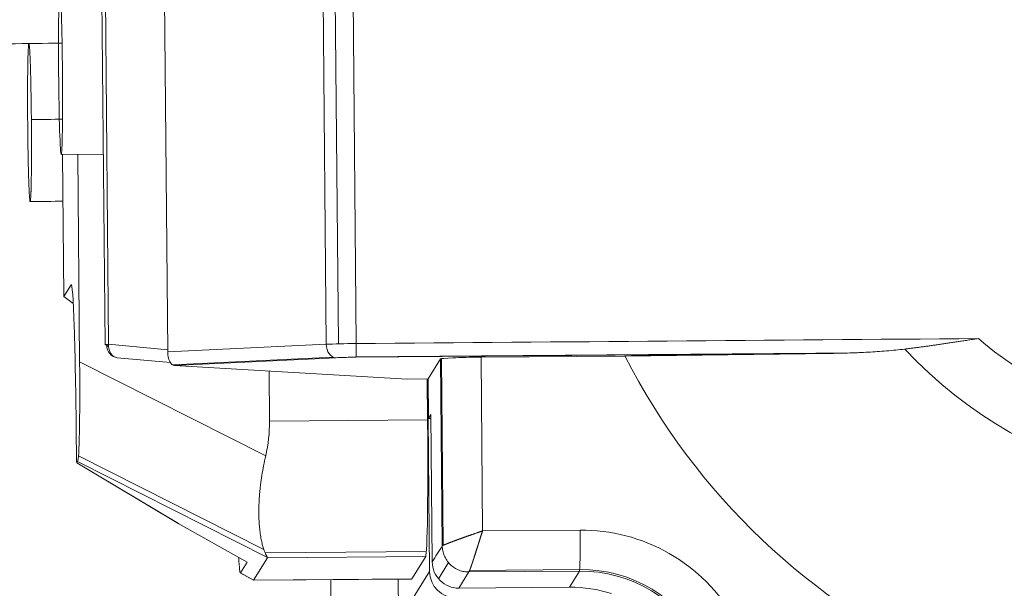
# Model space of a CAD drawing. Header units: millimetres. Extents: x -46 to 5160, y -5105 to -1541.
# Tile 81 of 104: x 4727.35 to 4733.32, y -4976.78 to -4973.33. Entities that reach past the tile are written whole.
import ezdxf

# ---------------------------------------------------------------- set-up
doc = ezdxf.new("R2010")
doc.units = ezdxf.units.MM
doc.header["$LTSCALE"] = 0.3175
doc.layers.add('1轮廓实线层', color=7, linetype='Continuous', lineweight=18)

# ---------------------------------------------------------------- blocks, each defined once
blk = doc.blocks.new('MR10C-1488')
at = {"layer": '1轮廓实线层'}
for p, q in [((7768.7343, -4874.3521), (7768.703, -4870.8346)), ((7768.8078, -4874.3495), (7768.7764, -4870.832)), ((7768.9157, -4874.3477), (7768.8843, -4870.8302)), ((7767.7406, -4870.8814), (7767.7719, -4874.3989)), ((7767.3827, -4870.9636), (7767.4129, -4874.3524)), ((7767.3617, -4871.0108), (7767.3915, -4874.3564)), ((7767.1251, -4873.1997), (7767.3812, -4873.1977)), ((7767.1414, -4874.0618), (7767.1337, -4873.1996)), ((7767.1337, -4873.1996), (7767.1413, -4874.0619)), ((7767.2256, -4873.1989), (7767.2368, -4874.4587)), ((7767.1414, -4874.0618), (7767.1857, -4873.9906)), ((7767.1882, -4873.9924), (7767.1857, -4873.9906)), ((7767.1981, -4874.1036), (7767.1414, -4874.0618)), ((7767.1414, -4874.0619), (7767.1981, -4874.1037)), ((7767.4129, -4874.3524), (7767.7718, -4874.3849)), ((7767.7719, -4874.3989), (7768.7343, -4874.3521)), ((7767.2368, -4874.4587), (7768.3667, -4875.0291)), ((7767.788, -4874.4629), (7767.4652, -4874.4336)), ((7767.8018, -4874.4774), (7768.7773, -4874.43)), ((7767.8131, -4874.4812), (7768.7936, -4874.4335)), ((7768.9145, -4874.4306), (7771.8005, -4874.4074)), ((7771.959, -4874.4031), (7768.915, -4874.4276)), ((7769.3529, -4874.5628), (7769.4287, -4874.4412)), ((7769.4287, -4874.4412), (7769.4388, -4875.5764)), ((7769.4343, -4874.4394), (7769.4444, -4875.5731)), ((7770.5476, -4874.4233), (7769.6741, -4874.4304)), ((7769.6741, -4874.4304), (7769.6835, -4875.4856)), ((7767.8131, -4874.4812), (7769.2249, -4874.5639)), ((7768.3897, -4874.8193), (7768.387, -4874.5148)), ((7769.3529, -4874.5628), (7769.2249, -4874.5639)), ((7769.3494, -4874.8115), (7769.3472, -4874.5628)), ((7769.3614, -4875.7329), (7769.351, -4874.5628)), ((7769.3529, -4874.5628), (7769.355, -4874.8026)), ((7769.3494, -4874.8115), (7768.3897, -4874.8193)), ((7769.355, -4874.8026), (7769.3698, -4874.7789)), ((7769.37, -4874.8025), (7769.355, -4874.8026)), ((7769.3778, -4875.6743), (7769.3698, -4874.7789)), ((7767.2173, -4875.0095), (7767.2165, -4874.9143)), ((7768.355, -4875.5976), (7767.2299, -4875.0295)), ((7767.2194, -4875.0716), (7767.8366, -4875.4409)), ((7767.2243, -4875.0639), (7767.2195, -4875.0716)), ((7767.2195, -4875.0716), (7767.8386, -4875.442)), ((7767.2243, -4875.0639), (7768.3777, -4875.6461)), ((7767.8366, -4875.4409), (7767.8386, -4875.442)), ((7767.8386, -4875.4421), (7767.8386, -4875.442)), ((7767.8386, -4875.442), (7768.2536, -4875.6745)), ((7767.8386, -4875.4421), (7768.2535, -4875.6746)), ((7769.6835, -4875.4856), (7770.2754, -4875.4808)), ((7768.2933, -4875.7848), (7768.3784, -4875.6484)), ((7769.3422, -4875.6111), (7768.3632, -4875.619)), ((7768.3784, -4875.6484), (7769.3381, -4875.6406)), ((7769.253, -4875.7771), (7769.3381, -4875.6406)), ((7768.2536, -4875.6745), (7768.2129, -4875.7398)), ((7769.4765, -4875.6781), (7769.4154, -4875.776)), ((7768.2121, -4875.7402), (7768.2924, -4875.7853)), ((7768.2129, -4875.7398), (7768.2933, -4875.7848)), ((7769.3614, -4875.7329), (7769.1821, -4876.0207)), ((7769.5391, -4875.8329), (7769.6001, -4875.735)), ((7769.6001, -4875.735), (7770.2719, -4875.7296)), ((7769.6043, -4875.7261), (7770.2732, -4875.7207)), ((7770.2109, -4875.8275), (7770.2719, -4875.7296)), ((7768.2924, -4875.7853), (7768.2933, -4875.7848)), ((7768.2926, -4875.7854), (7769.2523, -4875.7777)), ((7769.253, -4875.7771), (7768.2933, -4875.7848)), ((7768.7613, -4875.7816), (7768.769, -4876.6452)), ((7769.1741, -4876.1794), (7769.1705, -4875.7783)), ((7769.2523, -4875.7777), (7769.253, -4875.7771)), ((7770.2109, -4875.8275), (7769.5391, -4875.8329))]:
    blk.add_line(p, q, dxfattribs=at)
for centre, major_axis, ratio, start_param, end_param in [((7774.2164, -4872.555), (3.4965, -2.1792), 0.999045, 4.170363, 9.527621), ((7774.2213, -4872.5471), (2.2888, -1.4265), 0.999045, 4.447884, 9.2501), ((7766.8096, -4872.9481), (-1.12, -0.01), 0.036886, 1.690701, 1.862196), ((7767.1943, -4874.9499), (-0.0077, 0.96), 0.023425, 4.749293, 6.32009), ((7767.4715, -4874.3539), (0.0047, 0.0799), 0.876911, 1.647613, 3.118741), ((7767.4715, -4874.3539), (0.0735, 0.0677), 0.450345, 2.005552, 2.229492), ((7767.4715, -4874.3539), (0.0072, 0.0797), 0.732158, 1.618393, 3.157718), ((7767.8124, -4874.4012), (-0.0026, 0.08), 0.505056, 1.524971, 3.095767), ((7768.9101, -4874.3566), (-0.24, -0.0021), 0.036886, 4.688946, 5.534295), ((7768.7929, -4874.3536), (0.0039, -0.0799), 0.731947, 4.658227, 6.229023), ((7768.9138, -4874.3506), (-0.0006, 0.08), 0.023425, 3.178497, 4.749293), ((7767.2056, -4874.1599), (-0.0175, 0.9049), 0.029697, 3.187222, 4.375365), ((7769.6686, -4874.4393), (0.24, 0.0021), 0.036886, 1.547353, 3.11815), ((7767.6715, -4874.8546), (0.1223, 0.7927), 0.892904, 4.629417, 4.89344), ((7769.331, -4874.8412), (0.0064, -0.8), 0.023425, 0.036904, 1.607701), ((7767.2194, -4874.9784), (0, 0.0932), 0.023699, 1.911025, 2.417199), ((7767.2194, -4874.9784), (0, 0.0932), 0.023699, 2.417199, 3.179556), ((7770.2698, -4875.4897), (0.0019, -0.24), 0.023425, 0.036904, 1.607701), ((7768.2062, -4874.986), (-0.0061, 0.7543), 0.023425, 2.636622, 3.178497), ((7769.5377, -4875.673), (0.1358, -0.0846), 0.999045, 3.707399, 5.278196), ((7769.5214, -4875.7317), (-0.1358, 0.0846), 0.999045, 0.565807, 2.136603), ((7770.2793, -4876.561), (0.7061, -0.4401), 0.999045, 1.034379, 2.136603), ((7770.2849, -4876.5521), (0.7061, -0.4401), 0.999045, 1.030857, 2.141772), ((7770.2183, -4876.6589), (-0.7061, 0.4401), 0.999045, 4.965429, 5.278196)]:
    blk.add_ellipse(centre, major_axis=major_axis, ratio=ratio, start_param=start_param, end_param=end_param, dxfattribs=at)
blk.add_ellipse((7767.1211, -4872.7037), major_axis=(-0.004, 0.496), ratio=0.023425, dxfattribs=at)
for points, knots in [([(7772.6945, -4874.3172), (7773.0353, -4874.6109), (7773.4538, -4874.8004), (7774.3444, -4874.9252), (7774.7988, -4874.8578), (7775.6145, -4874.4804), (7775.9597, -4874.1776), (7776.4403, -4873.4183), (7776.5661, -4872.9767), (7776.5581, -4872.0779), (7776.4244, -4871.6384), (7775.9304, -4870.8869), (7775.5799, -4870.5898), (7774.7575, -4870.2254), (7774.302, -4870.1655), (7773.4137, -4870.3045), (7772.9989, -4870.5006), (7772.6631, -4870.7998)], [0, 0, 0, 0, 0.125, 0.125, 0.25, 0.25, 0.375, 0.375, 0.5, 0.5, 0.625, 0.625, 0.75, 0.75, 0.875, 0.875, 1, 1, 1, 1]), ([(7766.944, -4872.988), (7766.9438, -4872.9721), (7766.9437, -4872.9564), (7766.9433, -4872.9252), (7766.9429, -4872.8944), (7766.9425, -4872.8643), (7766.9422, -4872.8456), (7766.9421, -4872.8419), (7766.942, -4872.8345), (7766.9419, -4872.8307), (7766.9417, -4872.8197), (7766.9416, -4872.8125), (7766.9412, -4872.791), (7766.9406, -4872.7632), (7766.94, -4872.737), (7766.9395, -4872.7179), (7766.9393, -4872.7086), (7766.939, -4872.6994), (7766.9389, -4872.6934), (7766.9388, -4872.6904), (7766.9384, -4872.6756), (7766.9377, -4872.6532), (7766.9366, -4872.6231), (7766.9358, -4872.6054), (7766.9352, -4872.593), (7766.9351, -4872.589), (7766.9347, -4872.5814), (7766.9345, -4872.5778), (7766.9339, -4872.5675), (7766.9331, -4872.5552), (7766.9323, -4872.5458), (7766.9318, -4872.5398), (7766.9316, -4872.538), (7766.9313, -4872.5355), (7766.9312, -4872.5348), (7766.931, -4872.5333), (7766.9305, -4872.5299), (7766.9296, -4872.5261), (7766.9285, -4872.5254), (7766.9278, -4872.5281), (7766.9274, -4872.5307), (7766.9273, -4872.5313), (7766.9271, -4872.5325), (7766.9269, -4872.5345), (7766.9266, -4872.537), (7766.9261, -4872.5424), (7766.9255, -4872.551), (7766.9249, -4872.5626), (7766.9245, -4872.5723), (7766.9243, -4872.5758), (7766.9241, -4872.5812), (7766.9241, -4872.5831), (7766.9239, -4872.5869), (7766.9236, -4872.5966), (7766.9231, -4872.6158), (7766.9224, -4872.645), (7766.9221, -4872.6669), (7766.9219, -4872.6814), (7766.9218, -4872.6844), (7766.9218, -4872.6903), (7766.9216, -4872.6992), (7766.9215, -4872.7084), (7766.9214, -4872.7271), (7766.9211, -4872.7529), (7766.921, -4872.7804), (7766.9209, -4872.8016), (7766.9209, -4872.8088), (7766.9209, -4872.8234), (7766.9209, -4872.8308), (7766.9209, -4872.8529), (7766.9209, -4872.8829), (7766.921, -4872.9135), (7766.9211, -4872.9368), (7766.9211, -4872.9446), (7766.9212, -4872.9603), (7766.9212, -4872.9682), (7766.9214, -4872.992), (7766.9215, -4873.0079), (7766.9217, -4873.0238)], [0, 0, 0, 0, 0.03125, 0.03125, 0.0625, 0.09375, 0.09375, 0.101563, 0.101563, 0.109375, 0.109375, 0.125, 0.125, 0.15625, 0.1875, 0.1875, 0.203125, 0.210938, 0.210938, 0.21875, 0.21875, 0.25, 0.28125, 0.3125, 0.3125, 0.328125, 0.328125, 0.34375, 0.34375, 0.375, 0.40625, 0.40625, 0.421875, 0.421875, 0.429688, 0.429688, 0.4375, 0.46875, 0.5, 0.53125, 0.53125, 0.539063, 0.539063, 0.546875, 0.5625, 0.5625, 0.59375, 0.625, 0.625, 0.640625, 0.640625, 0.648438, 0.648438, 0.65625, 0.6875, 0.71875, 0.75, 0.75, 0.757813, 0.757813, 0.765625, 0.78125, 0.78125, 0.8125, 0.84375, 0.84375, 0.859375, 0.859375, 0.875, 0.875, 0.90625, 0.9375, 0.9375, 0.953125, 0.953125, 0.96875, 0.96875, 1, 1, 1, 1]), ([(7766.9217, -4873.0238), (7766.9218, -4873.0396), (7766.922, -4873.0554), (7766.9223, -4873.0865), (7766.9227, -4873.1173), (7766.9231, -4873.1475), (7766.9234, -4873.1662), (7766.9235, -4873.1699), (7766.9236, -4873.1773), (7766.9237, -4873.181), (7766.9239, -4873.1921), (7766.924, -4873.1993), (7766.9244, -4873.2208), (7766.925, -4873.2486), (7766.9256, -4873.2749), (7766.9261, -4873.294), (7766.9263, -4873.3034), (7766.9266, -4873.3125), (7766.9267, -4873.3186), (7766.9268, -4873.3216), (7766.9273, -4873.3364), (7766.928, -4873.3589), (7766.929, -4873.389), (7766.9298, -4873.4067), (7766.9304, -4873.4191), (7766.9306, -4873.4231), (7766.9309, -4873.4307), (7766.9311, -4873.4343), (7766.9317, -4873.4446), (7766.9325, -4873.4568), (7766.9333, -4873.4662), (7766.9339, -4873.4722), (7766.934, -4873.474), (7766.9343, -4873.4764), (7766.9344, -4873.4772), (7766.9346, -4873.4786), (7766.9351, -4873.482), (7766.936, -4873.4858), (7766.9371, -4873.4863), (7766.9378, -4873.4836), (7766.9382, -4873.4809), (7766.9383, -4873.4803), (7766.9385, -4873.4791), (7766.9387, -4873.477), (7766.939, -4873.4746), (7766.9395, -4873.4692), (7766.9401, -4873.4604), (7766.9407, -4873.4489), (7766.9411, -4873.4391), (7766.9413, -4873.4356), (7766.9415, -4873.4302), (7766.9416, -4873.4283), (7766.9417, -4873.4245), (7766.942, -4873.4148), (7766.9426, -4873.3956), (7766.9432, -4873.3664), (7766.9435, -4873.3445), (7766.9437, -4873.33), (7766.9438, -4873.3271), (7766.9439, -4873.3212), (7766.944, -4873.3122), (7766.9441, -4873.3031), (7766.9443, -4873.2844), (7766.9445, -4873.2586), (7766.9446, -4873.2312), (7766.9447, -4873.21), (7766.9447, -4873.2028), (7766.9447, -4873.1882), (7766.9447, -4873.1809), (7766.9448, -4873.1587), (7766.9447, -4873.1288), (7766.9447, -4873.0982), (7766.9446, -4873.0749), (7766.9445, -4873.0671), (7766.9444, -4873.0514), (7766.9444, -4873.0435), (7766.9442, -4873.0197), (7766.9441, -4873.0039), (7766.944, -4872.988)], [0, 0, 0, 0, 0.03125, 0.03125, 0.0625, 0.09375, 0.09375, 0.101563, 0.101563, 0.109375, 0.109375, 0.125, 0.125, 0.15625, 0.1875, 0.1875, 0.203125, 0.210938, 0.210938, 0.21875, 0.21875, 0.25, 0.28125, 0.3125, 0.3125, 0.328125, 0.328125, 0.34375, 0.34375, 0.375, 0.40625, 0.40625, 0.421875, 0.421875, 0.429688, 0.429688, 0.4375, 0.46875, 0.5, 0.53125, 0.53125, 0.539063, 0.539063, 0.546875, 0.5625, 0.5625, 0.59375, 0.625, 0.625, 0.640625, 0.640625, 0.648438, 0.648438, 0.65625, 0.6875, 0.71875, 0.75, 0.75, 0.757813, 0.757813, 0.765625, 0.78125, 0.78125, 0.8125, 0.84375, 0.84375, 0.859375, 0.859375, 0.875, 0.875, 0.90625, 0.9375, 0.9375, 0.953125, 0.953125, 0.96875, 0.96875, 1, 1, 1, 1]), ([(7772.2473, -4874.3813), (7772.2509, -4874.3809), (7772.2579, -4874.38), (7772.2686, -4874.3787), (7772.2794, -4874.3773), (7772.2904, -4874.3759), (7772.3015, -4874.3745), (7772.3127, -4874.373), (7772.324, -4874.3715), (7772.3355, -4874.37), (7772.3471, -4874.3684), (7772.3588, -4874.3668), (7772.3707, -4874.3652), (7772.3827, -4874.3635), (7772.3948, -4874.3618), (7772.407, -4874.36), (7772.4194, -4874.3583), (7772.4319, -4874.3565), (7772.4446, -4874.3546), (7772.4574, -4874.3528), (7772.4703, -4874.3509), (7772.4833, -4874.3489), (7772.4965, -4874.347), (7772.5098, -4874.345), (7772.5232, -4874.343), (7772.5368, -4874.341), (7772.5504, -4874.3389), (7772.5643, -4874.3368), (7772.5782, -4874.3347), (7772.5923, -4874.3326), (7772.6065, -4874.3305), (7772.6209, -4874.3283), (7772.6353, -4874.3261), (7772.6499, -4874.3239), (7772.6647, -4874.3217), (7772.6795, -4874.3195), (7772.6895, -4874.318), (7772.6945, -4874.3172)], [0, 0, 0, 0, 0.023607, 0.047506, 0.071697, 0.09618, 0.120955, 0.146022, 0.17138, 0.197031, 0.222973, 0.249208, 0.275734, 0.302553, 0.329664, 0.357066, 0.384761, 0.412748, 0.441026, 0.469597, 0.49846, 0.527615, 0.557062, 0.586802, 0.616833, 0.647157, 0.677773, 0.70868, 0.73988, 0.771373, 0.803157, 0.835234, 0.867603, 0.900264, 0.933217, 0.966462, 1, 1, 1, 1]), ([(7767.4013, -4874.3559), (7767.398, -4874.3557), (7767.3954, -4874.3555), (7767.3921, -4874.355), (7767.3914, -4874.3547), (7767.3915, -4874.3545)], [0, 0, 0, 0, 0.5, 0.5, 1, 1, 1, 1]), ([(7767.3915, -4874.3545), (7767.3917, -4874.3541), (7767.3937, -4874.3538), (7767.401, -4874.353), (7767.4063, -4874.3527), (7767.4129, -4874.3524)], [0, 0, 0, 0, 0.5, 0.5, 1, 1, 1, 1]), ([(7772.2473, -4874.3813), (7772.2288, -4874.3836), (7772.2103, -4874.3856), (7772.1731, -4874.3893), (7772.1545, -4874.3909), (7772.0988, -4874.3955), (7772.0615, -4874.398), (7771.987, -4874.402), (7771.9497, -4874.4036), (7771.8751, -4874.4061), (7771.8378, -4874.4069), (7771.8005, -4874.4074)], [0, 0, 0, 0, 0.125, 0.125, 0.25, 0.25, 0.5, 0.5, 0.75, 0.75, 1, 1, 1, 1]), ([(7768.7936, -4874.4335), (7768.809, -4874.4328), (7768.8279, -4874.4321), (7768.859, -4874.4314), (7768.8782, -4874.431), (7768.8834, -4874.4309), (7768.9077, -4874.4306), (7768.9145, -4874.4306)], [0, 0, 0, 0, 0.5, 0.5, 0.75, 0.75, 1, 1, 1, 1]), ([(7771.8005, -4874.4074), (7771.5915, -4874.41), (7771.3826, -4874.4126), (7770.965, -4874.4179), (7770.7563, -4874.4206), (7770.5476, -4874.4233)], [0, 0, 0, 0, 0.5, 0.5, 1, 1, 1, 1]), ([(7768.3667, -4875.0291), (7768.362, -4875.0494), (7768.3578, -4875.0695), (7768.3501, -4875.1092), (7768.3432, -4875.1484), (7768.3379, -4875.1865), (7768.3344, -4875.2148), (7768.3329, -4875.2288), (7768.3315, -4875.2427), (7768.3307, -4875.2519), (7768.3302, -4875.2565), (7768.3283, -4875.2794), (7768.3272, -4875.2971), (7768.3256, -4875.3314), (7768.3252, -4875.348), (7768.325, -4875.3803), (7768.3252, -4875.3959), (7768.326, -4875.4184), (7768.3263, -4875.4258), (7768.3272, -4875.4403), (7768.3277, -4875.4475), (7768.3293, -4875.4683), (7768.3307, -4875.4815), (7768.3339, -4875.5063), (7768.3357, -4875.5181), (7768.3397, -4875.5401), (7768.3419, -4875.5504), (7768.3454, -4875.5649), (7768.3466, -4875.5695), (7768.3484, -4875.5762), (7768.349, -4875.5784), (7768.3503, -4875.5826), (7768.3534, -4875.593), (7768.3565, -4875.6022), (7768.3615, -4875.6152), (7768.364, -4875.621), (7768.3687, -4875.6309), (7768.3709, -4875.635), (7768.3748, -4875.6418), (7768.3765, -4875.6444), (7768.3777, -4875.6461)], [0, 0, 0, 0, 0.0625, 0.0625, 0.125, 0.1875, 0.1875, 0.21875, 0.234375, 0.234375, 0.25, 0.25, 0.3125, 0.3125, 0.375, 0.375, 0.4375, 0.4375, 0.46875, 0.46875, 0.5, 0.5, 0.5625, 0.5625, 0.625, 0.625, 0.6875, 0.6875, 0.71875, 0.71875, 0.734375, 0.734375, 0.75, 0.8125, 0.8125, 0.875, 0.875, 0.9375, 0.9375, 1, 1, 1, 1]), ([(7769.4388, -4875.5764), (7769.4388, -4875.5763), (7769.4389, -4875.5763), (7769.439, -4875.5761), (7769.4392, -4875.576), (7769.4394, -4875.5758), (7769.4396, -4875.5756), (7769.4399, -4875.5754), (7769.4402, -4875.5752), (7769.4406, -4875.575), (7769.441, -4875.5748), (7769.4415, -4875.5745), (7769.442, -4875.5742), (7769.4425, -4875.574), (7769.4431, -4875.5737), (7769.4437, -4875.5734), (7769.4444, -4875.573), (7769.4451, -4875.5727), (7769.4458, -4875.5724), (7769.4466, -4875.572), (7769.4474, -4875.5716), (7769.4483, -4875.5712), (7769.4492, -4875.5708), (7769.4502, -4875.5704), (7769.4512, -4875.57), (7769.4522, -4875.5695), (7769.4533, -4875.5691), (7769.4544, -4875.5686), (7769.4556, -4875.5681), (7769.4568, -4875.5676), (7769.4581, -4875.5671), (7769.4594, -4875.5665), (7769.4607, -4875.566), (7769.4621, -4875.5654), (7769.4635, -4875.5648), (7769.465, -4875.5643), (7769.4665, -4875.5637), (7769.4681, -4875.563), (7769.4697, -4875.5624), (7769.4713, -4875.5618), (7769.473, -4875.5611), (7769.4747, -4875.5604), (7769.4765, -4875.5598), (7769.4783, -4875.5591), (7769.4801, -4875.5584), (7769.482, -4875.5576), (7769.484, -4875.5569), (7769.4859, -4875.5561), (7769.4879, -4875.5554), (7769.49, -4875.5546), (7769.4921, -4875.5538), (7769.4942, -4875.553), (7769.4964, -4875.5522), (7769.4986, -4875.5514), (7769.5009, -4875.5505), (7769.5032, -4875.5497), (7769.5055, -4875.5488), (7769.5079, -4875.5479), (7769.5103, -4875.547), (7769.5127, -4875.5461), (7769.5151, -4875.5452), (7769.5176, -4875.5443), (7769.5201, -4875.5434), (7769.5227, -4875.5424), (7769.5254, -4875.5414), (7769.5282, -4875.5403), (7769.5311, -4875.5392), (7769.5341, -4875.5381), (7769.5372, -4875.537), (7769.5404, -4875.5358), (7769.5437, -4875.5346), (7769.5471, -4875.5333), (7769.5505, -4875.532), (7769.5541, -4875.5307), (7769.5578, -4875.5294), (7769.5616, -4875.528), (7769.5655, -4875.5266), (7769.5695, -4875.5252), (7769.5736, -4875.5237), (7769.5778, -4875.5222), (7769.5821, -4875.5206), (7769.5866, -4875.5191), (7769.5911, -4875.5175), (7769.5957, -4875.5158), (7769.6005, -4875.5142), (7769.6053, -4875.5125), (7769.6103, -4875.5107), (7769.6154, -4875.509), (7769.6205, -4875.5072), (7769.6258, -4875.5054), (7769.6311, -4875.5035), (7769.6366, -4875.5016), (7769.6422, -4875.4997), (7769.6478, -4875.4978), (7769.6536, -4875.4958), (7769.6594, -4875.4938), (7769.6653, -4875.4918), (7769.6713, -4875.4898), (7769.6774, -4875.4877), (7769.6815, -4875.4863), (7769.6835, -4875.4856)], [0, 0, 0, 0, 0.007947, 0.01591, 0.023888, 0.031883, 0.039894, 0.047921, 0.055966, 0.064026, 0.072104, 0.080199, 0.088311, 0.096441, 0.104588, 0.112752, 0.120935, 0.129135, 0.137354, 0.145591, 0.153846, 0.16212, 0.170413, 0.178724, 0.187055, 0.195405, 0.203773, 0.212162, 0.22057, 0.228997, 0.237445, 0.245912, 0.254399, 0.262907, 0.271435, 0.279984, 0.288553, 0.297143, 0.305754, 0.314385, 0.323038, 0.331713, 0.340408, 0.349125, 0.357864, 0.366625, 0.375407, 0.384212, 0.393038, 0.401887, 0.410758, 0.419652, 0.428568, 0.437507, 0.446469, 0.455453, 0.464461, 0.473492, 0.482546, 0.491623, 0.500252, 0.509088, 0.518132, 0.527385, 0.536847, 0.546517, 0.556396, 0.566483, 0.57678, 0.587286, 0.598001, 0.608925, 0.620059, 0.631402, 0.642954, 0.654716, 0.666688, 0.678869, 0.69126, 0.703861, 0.716672, 0.729693, 0.742923, 0.756364, 0.770014, 0.783875, 0.797946, 0.812226, 0.826717, 0.841419, 0.85633, 0.871452, 0.886784, 0.902327, 0.918079, 0.934043, 0.950216, 0.9666, 0.983195, 1, 1, 1, 1]), ([(7769.6835, -4875.4856), (7769.6832, -4875.4867), (7769.6825, -4875.4888), (7769.6814, -4875.4919), (7769.6804, -4875.495), (7769.6793, -4875.4982), (7769.6783, -4875.5013), (7769.6773, -4875.5044), (7769.6763, -4875.5075), (7769.6753, -4875.5106), (7769.6743, -4875.5137), (7769.6733, -4875.5168), (7769.6723, -4875.5199), (7769.6713, -4875.5229), (7769.6703, -4875.5259), (7769.6693, -4875.529), (7769.6684, -4875.532), (7769.6674, -4875.535), (7769.6664, -4875.538), (7769.6655, -4875.5409), (7769.6646, -4875.5439), (7769.6636, -4875.5468), (7769.6627, -4875.5498), (7769.6618, -4875.5527), (7769.6609, -4875.5556), (7769.6599, -4875.5584), (7769.659, -4875.5613), (7769.6582, -4875.5641), (7769.6573, -4875.567), (7769.6564, -4875.5698), (7769.6555, -4875.5725), (7769.6546, -4875.5753), (7769.6538, -4875.5781), (7769.6529, -4875.5808), (7769.6521, -4875.5835), (7769.6512, -4875.5862), (7769.6504, -4875.5888), (7769.6495, -4875.5915), (7769.6487, -4875.5941), (7769.6479, -4875.5967), (7769.6471, -4875.5993), (7769.6463, -4875.6019), (7769.6455, -4875.6044), (7769.6447, -4875.6069), (7769.6439, -4875.6094), (7769.6431, -4875.6119), (7769.6424, -4875.6143), (7769.6416, -4875.6167), (7769.6408, -4875.6191), (7769.6401, -4875.6215), (7769.6394, -4875.6239), (7769.6386, -4875.6262), (7769.6379, -4875.6285), (7769.6372, -4875.6308), (7769.6364, -4875.6331), (7769.6357, -4875.6353), (7769.635, -4875.6375), (7769.6343, -4875.6397), (7769.6336, -4875.6418), (7769.633, -4875.644), (7769.6323, -4875.6461), (7769.6316, -4875.6482), (7769.6309, -4875.6502), (7769.6303, -4875.6522), (7769.6296, -4875.6543), (7769.629, -4875.6562), (7769.6283, -4875.6582), (7769.6277, -4875.6601), (7769.6271, -4875.662), (7769.6265, -4875.6639), (7769.6259, -4875.6658), (7769.6253, -4875.6676), (7769.6247, -4875.6694), (7769.6241, -4875.6712), (7769.6235, -4875.6729), (7769.6229, -4875.6746), (7769.6224, -4875.6763), (7769.6218, -4875.678), (7769.6212, -4875.6797), (7769.6207, -4875.6813), (7769.6202, -4875.6829), (7769.6196, -4875.6844), (7769.6191, -4875.686), (7769.6186, -4875.6875), (7769.6181, -4875.689), (7769.6176, -4875.6905), (7769.6171, -4875.6919), (7769.6166, -4875.6933), (7769.6161, -4875.6947), (7769.6156, -4875.6961), (7769.6151, -4875.6974), (7769.6147, -4875.6987), (7769.6142, -4875.7), (7769.6138, -4875.7013), (7769.6133, -4875.7025), (7769.6129, -4875.7037), (7769.6125, -4875.7049), (7769.612, -4875.7061), (7769.6116, -4875.7072), (7769.6112, -4875.7083), (7769.6108, -4875.7094), (7769.6104, -4875.7104), (7769.61, -4875.7115), (7769.6096, -4875.7125), (7769.6093, -4875.7135), (7769.6089, -4875.7144), (7769.6086, -4875.7154), (7769.6082, -4875.7163), (7769.6079, -4875.7172), (7769.6075, -4875.7181), (7769.6072, -4875.7189), (7769.6069, -4875.7197), (7769.6066, -4875.7205), (7769.6063, -4875.7213), (7769.606, -4875.7221), (7769.6057, -4875.7228), (7769.6054, -4875.7235), (7769.6051, -4875.7242), (7769.6048, -4875.7248), (7769.6046, -4875.7255), (7769.6043, -4875.7261), (7769.6041, -4875.7267), (7769.6038, -4875.7273), (7769.6036, -4875.7278), (7769.6034, -4875.7283), (7769.6031, -4875.7288), (7769.6029, -4875.7293), (7769.6027, -4875.7298), (7769.6025, -4875.7302), (7769.6023, -4875.7307), (7769.6021, -4875.7311), (7769.602, -4875.7315), (7769.6018, -4875.7318), (7769.6016, -4875.7322), (7769.6015, -4875.7325), (7769.6013, -4875.7328), (7769.6012, -4875.7331), (7769.6011, -4875.7333), (7769.6009, -4875.7336), (7769.6008, -4875.7338), (7769.6007, -4875.734), (7769.6006, -4875.7342), (7769.6005, -4875.7344), (7769.6004, -4875.7345), (7769.6003, -4875.7347), (7769.6003, -4875.7348), (7769.6002, -4875.7349), (7769.6002, -4875.7349), (7769.6001, -4875.735)], [0, 0, 0, 0, 0.008607, 0.017189, 0.025746, 0.034277, 0.042783, 0.051264, 0.05972, 0.06815, 0.076555, 0.084935, 0.093289, 0.101619, 0.109923, 0.118202, 0.126456, 0.134685, 0.142889, 0.151068, 0.159222, 0.167351, 0.175454, 0.183533, 0.191587, 0.199615, 0.207619, 0.215598, 0.223552, 0.231481, 0.239385, 0.247265, 0.255119, 0.262949, 0.270754, 0.278534, 0.28629, 0.29402, 0.301727, 0.309408, 0.317065, 0.324697, 0.332304, 0.339887, 0.347445, 0.354979, 0.362488, 0.369973, 0.377433, 0.384869, 0.39228, 0.399667, 0.40703, 0.414368, 0.421682, 0.428972, 0.436237, 0.443478, 0.450695, 0.457887, 0.465056, 0.4722, 0.47932, 0.486416, 0.493488, 0.500536, 0.50756, 0.51456, 0.521536, 0.528488, 0.535416, 0.54232, 0.549201, 0.556057, 0.56289, 0.569699, 0.576485, 0.583246, 0.589984, 0.596699, 0.60339, 0.610057, 0.616701, 0.623321, 0.629918, 0.636491, 0.643041, 0.649568, 0.656071, 0.662551, 0.669008, 0.675441, 0.681851, 0.688239, 0.694603, 0.700944, 0.707262, 0.713557, 0.719829, 0.726078, 0.732304, 0.738508, 0.744689, 0.750847, 0.756982, 0.763094, 0.769184, 0.775252, 0.781297, 0.787319, 0.793319, 0.799296, 0.805252, 0.811185, 0.817095, 0.822984, 0.82885, 0.834694, 0.840516, 0.846316, 0.852094, 0.85785, 0.863585, 0.869297, 0.874988, 0.880657, 0.886304, 0.89193, 0.897534, 0.903117, 0.908679, 0.914218, 0.919737, 0.925234, 0.930711, 0.936166, 0.9416, 0.947013, 0.952405, 0.957776, 0.963126, 0.968455, 0.973764, 0.979052, 0.98432, 0.989567, 0.994794, 1, 1, 1, 1]), ([(7770.2754, -4875.4808), (7770.4616, -4875.4793), (7770.6489, -4875.5265), (7770.984, -4875.7181), (7771.1196, -4875.8556), (7771.2129, -4876.0169)], [0, 0, 0, 0, 0.5, 0.5, 1, 1, 1, 1]), ([(7769.4388, -4875.5764), (7769.4389, -4875.5858), (7769.4407, -4875.6054), (7769.4495, -4875.6355), (7769.4648, -4875.6644), (7769.4861, -4875.6902), (7769.5123, -4875.7109), (7769.5416, -4875.7255), (7769.5716, -4875.7336), (7769.5909, -4875.735), (7769.6001, -4875.735)], [0, 0, 0, 0, 0.125355, 0.250748, 0.37614, 0.501532, 0.626925, 0.752317, 0.877709, 1, 1, 1, 1])]:
    blk.add_open_spline(points, degree=3, knots=knots, dxfattribs=at)
for points in [[(7767.1282, -4872.5231), (7767.0229, -4872.5248), (7766.9156, -4872.5262), (7766.8059, -4872.5272)], [(7766.9369, -4873.4855), (7767.0046, -4873.4849), (7767.0713, -4873.4841), (7767.1369, -4873.483)], [(7772.6945, -4874.3172), (7771.4349, -4874.3274), (7770.1753, -4874.3375), (7768.9157, -4874.3477)], [(7769.4388, -4875.5764), (7769.4184, -4875.609), (7769.3981, -4875.6416), (7769.3778, -4875.6743)], [(7768.3784, -4875.6484), (7768.3787, -4875.6479), (7768.3784, -4875.6472), (7768.3777, -4875.6461)]]:
    blk.add_open_spline(points, degree=3, dxfattribs=at)

msp = doc.modelspace()

# ---------------------------------------------------------------- block references
msp.add_blockref('MR10C-1488', (-3039.52709, -100.95006))

doc.saveas('drawing.dxf')
